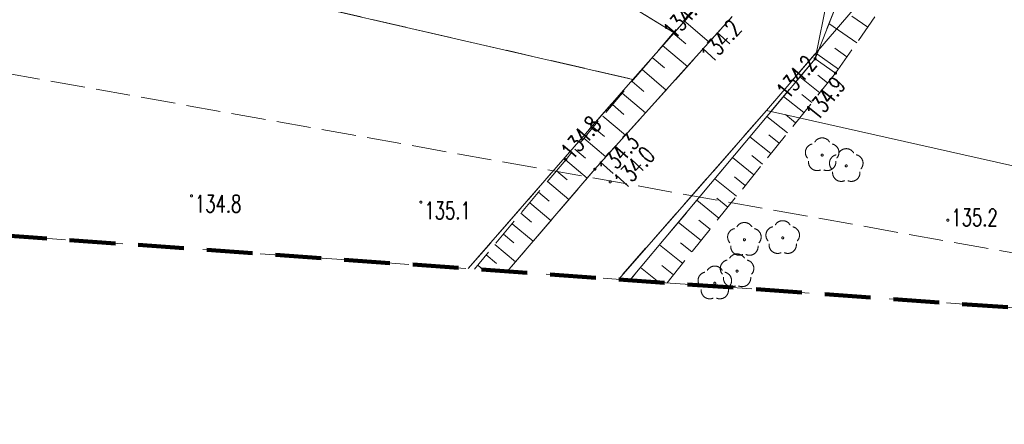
# Model space of a CAD drawing. Header units: centimetres. Extents: x -29333 to 403204, y -464147 to 16641.
# Tile 43 of 134: x 58101 to 62393, y -18554 to -16790. Entities that reach past the tile are written whole.
import ezdxf
from ezdxf.xclip import XClip

# ---------------------------------------------------------------- set-up
doc = ezdxf.new("R2010")
doc.units = ezdxf.units.CM
doc.header["$MEASUREMENT"] = 0
doc.header["$XCLIPFRAME"] = 0
for name, pattern in [('1_OTRK', [175, 125, -50]), ('1_OTRKG', [175, 125, -50]), ('3_SUPP_P', [200, 150, -50]), ('4', [250, 150, -100]), ('EGKK', [200, 150, -50]), ('Przerywana BARDZO długa', [300, 200, -100])]:
    doc.linetypes.add(name, pattern=pattern)
for name, color, linetype in [('2010 Mlawa_628_1_mdcp_plus_zakres obcięta_13_BLOKADA_L_0', 7, 'Continuous'), ('2010 Mlawa_628_1_mdcp_plus_zakres obcięta_13_Dzialki', 7, 'Continuous'), ('2010 Mlawa_628_1_mdcp_plus_zakres obcięta_13_Kontury', 7, 'Continuous'), ('2010 Mlawa_628_1_mdcp_plus_zakres obcięta_13_OTR_L_1', 7, 'Continuous'), ('2010 Mlawa_628_1_mdcp_plus_zakres obcięta_13_OTR_T_1', 7, 'Continuous'), ('2010 Mlawa_628_1_mdcp_plus_zakres obcięta_13_OTW_L_0', 7, 'Continuous'), ('2010 Mlawa_628_1_mdcp_plus_zakres obcięta_13_OTZ_T_0', 7, 'Continuous'), ('2010 Mlawa_628_1_mdcp_plus_zakres obcięta_13_P_SUEP_L_0', 7, 'Continuous'), ('MAPA MDCP', 7, 'Continuous'), ('PZT NOWE PAB', 7, 'Continuous')]:
    doc.layers.add(name, color=color, linetype=linetype)
doc.styles.add('GENERATED_STYLE_2', font='Simplex.shx')

# ---------------------------------------------------------------- blocks, each defined once
blk = doc.blocks.new('Rysunek_4_13', base_point=(-745725621.2, -588524063.1))
at = {"layer": '2010 Mlawa_628_1_mdcp_plus_zakres obcięta_13_BLOKADA_L_0', "color": 7, "linetype": '4', "lineweight": 18}
blk.add_line((69521.8, -18554.1), (56553.8, -17624.1), dxfattribs=at)
at = {"layer": '2010 Mlawa_628_1_mdcp_plus_zakres obcięta_13_Dzialki', "color": 7, "linetype": 'Continuous', "lineweight": 18}
for p, q in [((68080.8, -9355.1), (61356.8, -17185.1)), ((56722.8, -14247.1), (60953.8, -16847.1)), ((60953.8, -16847.1), (62019.8, -15641.1)), ((56129.1, -15981.6), (60773.8, -17050.1)), ((60773.8, -17050.1), (60953.8, -16847.1)), ((60055.7, -17875.2), (60773.8, -17050.1)), ((61356.8, -17185.1), (60710.4, -17922.2)), ((66898.8, -18433.1), (61356.8, -17185.1))]:
    blk.add_line(p, q, dxfattribs=at)
at = {"layer": '2010 Mlawa_628_1_mdcp_plus_zakres obcięta_13_Kontury', "color": 3, "linetype": 'EGKK', "lineweight": 18}
for p, q in [((68080.8, -9355.1), (61356.8, -17185.1)), ((60953.8, -16847.1), (56722.8, -14247.1)), ((60953.8, -16847.1), (62019.8, -15641.1)), ((56129.1, -15981.6), (60773.8, -17050.1)), ((60773.8, -17050.1), (60953.8, -16847.1)), ((60055.7, -17875.2), (60773.8, -17050.1)), ((61356.8, -17185.1), (60710.4, -17922.2))]:
    blk.add_line(p, q, dxfattribs=at)
at = {"layer": '2010 Mlawa_628_1_mdcp_plus_zakres obcięta_13_OTR_L_1', "color": 7, "linetype": '1_OTRKG', "lineweight": 18}
for p, q in [((61656.8, -17023.1), (62337.5, -16052.4)), ((61075.8, -16699.1), (60480.8, -17400.1)), ((60922.6, -17937.4), (61656.8, -17023.1)), ((60480.8, -17400.1), (60082.8, -17877.2))]:
    blk.add_line(p, q, dxfattribs=at)
at = {"layer": '2010 Mlawa_628_1_mdcp_plus_zakres obcięta_13_OTR_L_1', "color": 7, "linetype": '1_OTRK', "lineweight": 18}
for p, q in [((61793.8, -16387.3), (61567.8, -16960.1)), ((60607.8, -17442.1), (61206.8, -16776.1)), ((61567.8, -16960.1), (60761, -17925.8)), ((61567.8, -16960.1), (61656.8, -17023.1)), ((60226.3, -17887.5), (60607.8, -17442.1))]:
    blk.add_line(p, q, dxfattribs=at)
at = {"layer": '2010 Mlawa_628_1_mdcp_plus_zakres obcięta_13_OTR_L_1', "color": 7, "linetype": 'Continuous', "lineweight": 18}
for p, q in [((61797.4, -16822.6), (61728.8, -16774.4)), ((60995.6, -16793.6), (61106.5, -16887.7)), ((61749.3, -16891.3), (61628.4, -16806.5)), ((60949.3, -16848.2), (61003.9, -16894.6)), ((60903.5, -16902.1), (61011.3, -16993.5)), ((61669.6, -17004.9), (61576.1, -16939.3)), ((61706.9, -16951.7), (61653.7, -16914.4)), ((60858.5, -16955.2), (60911.6, -17000.3)), ((60814, -17007.5), (60918.7, -17096.4)), ((61622.8, -17065.5), (61580, -17031.1)), ((61656.8, -17023.1), (61656.9, -17023.1)), ((60770.2, -17059.2), (60821.8, -17103)), ((61588.4, -17108.3), (61502, -17038.9)), ((60727, -17110), (60828.8, -17196.4)), ((61518.7, -17195.1), (61430.6, -17124.4)), ((61553.7, -17151.5), (61510.1, -17116.5)), ((60684.5, -17160.2), (60734.6, -17202.8)), ((60642.5, -17209.7), (60741.4, -17293.6)), ((61483.3, -17239.2), (61438.8, -17203.5)), ((61447.6, -17283.7), (61357.8, -17211.5)), ((60601.1, -17258.4), (60649.9, -17299.8)), ((61411.5, -17328.6), (61366.2, -17292.2)), ((60560.3, -17306.5), (60656.4, -17388.1)), ((61375.1, -17373.9), (61283.5, -17300.4)), ((60520.1, -17353.9), (60567.5, -17394.1)), ((60480, -17401), (60575.1, -17480.3)), ((61301.2, -17465.9), (61207.9, -17390.9)), ((61338.3, -17419.7), (61292.1, -17382.6)), ((60440.7, -17448.3), (60487.9, -17487.6)), ((60401.5, -17495.2), (60495.3, -17573.4)), ((61225.9, -17559.7), (61130.7, -17483.3)), ((61263.7, -17512.6), (61216.6, -17474.7)), ((60362.6, -17541.8), (60409.2, -17580.6)), ((60324, -17588.1), (60416.6, -17665.3)), ((61149.1, -17655.3), (61052.1, -17577.4)), ((61187.7, -17607.3), (61139.6, -17568.7)), ((60285.6, -17634.1), (60331.6, -17672.5)), ((60247.5, -17679.8), (60338.9, -17756.1)), ((61070.8, -17752.8), (60971.9, -17673.4)), ((61110.1, -17703.8), (61061.2, -17664.5)), ((60209.6, -17725.2), (60255, -17763.1)), ((61031.1, -17802.3), (60981.1, -17762.2)), ((60171.9, -17770.3), (60262.2, -17845.6)), ((60991, -17852.2), (60890.2, -17771.2)), ((60134.5, -17815.2), (60179.3, -17852.6)), ((60097.3, -17859.7), (60121.6, -17879.9)), ((60886.3, -17934.8), (60806.8, -17871)), ((60950.5, -17902.6), (60899.6, -17861.7))]:
    blk.add_line(p, q, dxfattribs=at)
at = {"layer": '2010 Mlawa_628_1_mdcp_plus_zakres obcięta_13_OTR_T_1', "color": 7, "linetype": 'Continuous', "lineweight": 18}
for centre in [(61567.8, -16960.1), (61656.8, -17023.1), (60480.8, -17400.1), (60607.8, -17442.1), (60674.8, -17497.1), (58849.8, -17558.1), (59849.8, -17585.1), (62146.7, -17664)]:
    blk.add_circle(centre, 4.5, dxfattribs=at)
at = {"layer": '2010 Mlawa_628_1_mdcp_plus_zakres obcięta_13_OTW_L_0', "color": 141, "linetype": 'Continuous', "lineweight": 18, "true_color": 0x59d9ff}
for p, q in [((61712.8, -16257.1), (61567.8, -16960.1)), ((61567.8, -16960.1), (61793.8, -16387.3)), ((61206.8, -16776.1), (60607.8, -17442.1)), ((60761, -17925.8), (61567.8, -16960.1)), ((60607.8, -17442.1), (60226.3, -17887.5))]:
    blk.add_line(p, q, dxfattribs=at)
at = {"layer": '2010 Mlawa_628_1_mdcp_plus_zakres obcięta_13_OTZ_T_0', "color": 94, "linetype": 'Continuous', "lineweight": 18}
for centre in [(61598.8, -17380.1), (61703.8, -17427.1), (61259.8, -17749.1), (61426.8, -17741.1), (61227.8, -17886.1), (61130.8, -17939.1)]:
    blk.add_circle(centre, 4.5, dxfattribs=at)
for centre, start, end in [((61563.2, -17368.5), 102.1445, 221.86), ((61598.8, -17342.6), 30.1401, 149.8599), ((61634.5, -17368.5), 318.14, 77.8555), ((61668.2, -17415.5), 102.1445, 221.86), ((61703.8, -17389.6), 30.1401, 149.8599), ((61739.5, -17415.5), 318.14, 77.8555), ((61576.8, -17410.4), 174.1482, 293.8542), ((61620.9, -17410.4), 246.1458, 5.8518), ((61681.8, -17457.4), 174.1482, 293.8542), ((61725.9, -17457.4), 246.1458, 5.8518), ((61259.8, -17711.6), 30.1401, 149.8599), ((61426.8, -17703.6), 30.1401, 149.8599), ((61224.2, -17737.5), 102.1445, 221.86), ((61295.5, -17737.5), 318.14, 77.8555), ((61391.2, -17729.5), 102.1445, 221.86), ((61462.5, -17729.5), 318.14, 77.8555), ((61404.8, -17771.4), 174.1482, 293.8542), ((61448.9, -17771.4), 246.1458, 5.8518), ((61227.8, -17848.6), 30.1401, 149.8599), ((61237.8, -17779.4), 174.1482, 293.8542), ((61281.9, -17779.4), 246.1458, 5.8518), ((61192.2, -17874.5), 102.1445, 221.86), ((61263.5, -17874.5), 318.14, 77.8555), ((61095.2, -17927.5), 102.1445, 221.86), ((61130.8, -17901.6), 30.1401, 149.8599), ((61166.5, -17927.5), 318.14, 77.8555), ((61205.8, -17916.4), 174.1482, 293.8542), ((61249.9, -17916.4), 246.1458, 5.8518), ((61108.8, -17969.4), 174.1482, 293.8542), ((61152.9, -17969.4), 246.1458, 5.8518)]:
    blk.add_arc(centre, 37.5, start, end, dxfattribs=at)
at = {"layer": '2010 Mlawa_628_1_mdcp_plus_zakres obcięta_13_P_SUEP_L_0', "color": 1, "linetype": '3_SUPP_P', "lineweight": 18}
blk.add_line((57646.2, -16952.2), (64664.5, -18205.7), dxfattribs=at)
at = {"layer": '2010 Mlawa_628_1_mdcp_plus_zakres obcięta_13_OTR_T_1', "color": 7, "linetype": 'Continuous', "lineweight": 18, "char_height": 75, "style": 'GENERATED_STYLE_2'}
for s, insert, attachment_point, rotation in [('\\A1;{\\W0.700000x;\\pql;\\FSimplex.shx;134.8}', (60956.8, -16879.5), 7, 49.6758), ('\\A1;{\\W0.700000x;\\pql;\\FSimplex.shx;134.2}', (61061.4, -16933.8), 1, 48.0318), ('\\A1;{\\W0.700000x;\\pql;\\FSimplex.shx;134.2}', (61450.3, -17141.4), 7, 50.1213), ('\\A1;{\\W0.700000x;\\pql;\\FSimplex.shx;134.9}', (61520.4, -17188.7), 1, 51.2315), ('\\A1;{\\W0.700000x;\\pql;\\FSimplex.shx;134.8}', (60510.4, -17405.5), 7, 49.6758), ('\\A1;{\\W0.700000x;\\pql;\\FSimplex.shx;134.3}', (60615.9, -17429.2), 1, 48.0318), ('\\A1;{\\W0.700000x;\\pql;\\FSimplex.shx;134.0}', (60683.1, -17484.3), 1, 47.1786)]:
    blk.add_mtext(s, dxfattribs=dict(at, insert=insert, attachment_point=attachment_point, rotation=rotation))
for s, insert, attachment_point in [('\\A1;{\\W0.700000x;\\pql;\\FSimplex.shx;134.8}', (58864.7, -17554.9), 1), ('\\A1;{\\W0.700000x;\\pql;\\FSimplex.shx;135.1}', (59864.9, -17584.6), 1), ('\\A1;{\\W0.700000x;\\pql;\\FSimplex.shx;135.2}', (62161.7, -17690), 7)]:
    blk.add_mtext(s, dxfattribs=dict(at, insert=insert, attachment_point=attachment_point))

msp = doc.modelspace()

# ---------------------------------------------------------------- linework, layer by layer
at = {"layer": 'PZT NOWE PAB', "color": 124, "linetype": 'Przerywana BARDZO długa', "lineweight": 200, "flags": 128}
msp.add_lwpolyline([(51689.8, 5705.9), (63044.8, 5705.9), (71434.8, 3877.9), (79469.8, 4744.9), (80481.8, -6650.1), (75075.8, -7063.1), (72357.8, -15719.1), (69521.8, -18554.1), (56553.8, -17624.1), (51967.8, 107.9), (51908.8, 48.9)], close=True, dxfattribs=at)
at = {"layer": 'PZT NOWE PAB', "color": 1, "linetype": 'Continuous', "lineweight": 13}
msp.add_circle((66785.2, -9305.3), 7500, dxfattribs=at)

# ---------------------------------------------------------------- block references
at = {"layer": 'MAPA MDCP', "color": 151, "linetype": 'Continuous', "lineweight": 13, "true_color": 0x80c2ff}
ref = msp.add_blockref('Rysunek_4_13', (-745725621.2, -588524063.1), dxfattribs=at)
XClip(ref).set_block_clipping_path([(51157.1316538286, -19056.0251476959), (81475.159538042, -19056.0251476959), (81475.1595380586, -2291.2859517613), (80094.3925547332, -2197.1288595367), (79656.9077541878, 2708.9656158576), (81475.1595380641, 3294.6233514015), (81475.1595380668, 5995.166576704), (79391.2894918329, 5995.1665766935), (79236.5670289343, 4736.0914165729), (78168.8180721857, 4617.3317406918), (77590.5687296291, 5995.1665766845), (53235.899278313, 5995.1665765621), (53338.1891512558, 5713.3646833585), (52818.3323959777, 5714.3082139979), (52685.4063431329, 5995.1665765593), (51157.1316537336, 5995.1665765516)])

doc.saveas('drawing.dxf')
